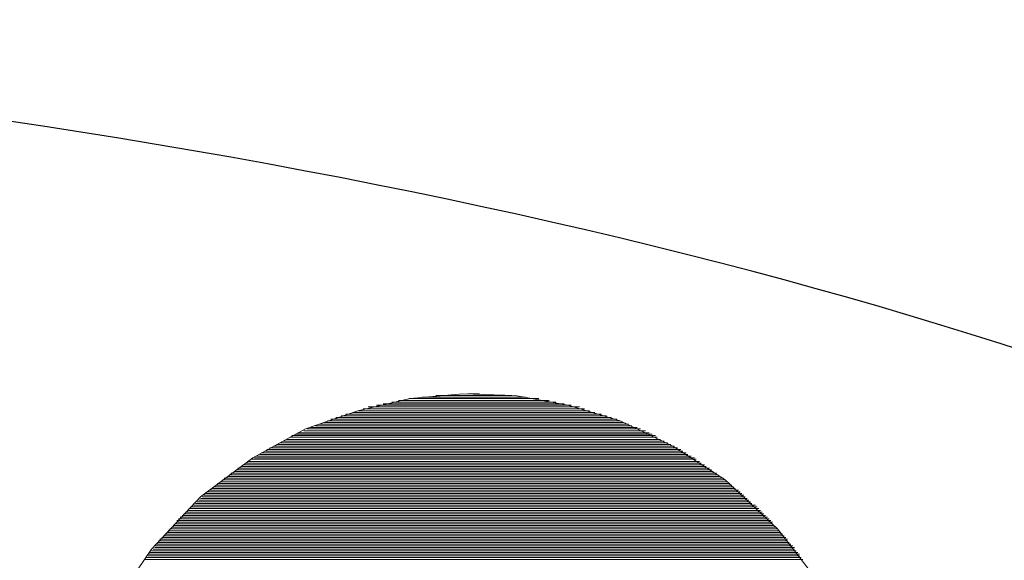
# Model space of a CAD drawing. Header units: centimetres. Extents: x 1912 to 37354, y 4932 to 6633.
# Tile 109 of 236: x 18147.171 to 18148.829, y 5583.157 to 5584.068. Entities that reach past the tile are written whole.
import ezdxf

# ---------------------------------------------------------------- set-up
doc = ezdxf.new("R2010")
doc.units = ezdxf.units.CM
doc.layers.add('$_urządzenia', color=250, linetype='Continuous')

# ---------------------------------------------------------------- blocks, each defined once
blk = doc.blocks.new('A$C46FA06C3')
at = {"layer": '$_urządzenia', "lineweight": 15}
for points in [[(1615.13, 642.324), (1614.741, 642.901), (1614.204, 643.474), (1613.631, 643.902), (1613.056, 644.216), (1612.483, 644.416), (1611.91, 644.548), (1611.335, 644.602), (1610.762, 644.584), (1610.187, 644.475), (1609.614, 644.307), (1609.038, 644.029), (1608.465, 643.661), (1607.892, 643.124), (1607.447, 642.547)], [(1611.778, 644.566), (1610.65, 644.566)], [(1610.798, 644.584), (1611.63, 644.584)], [(1611.28, 644.602), (1611.151, 644.602)], [(1612.372, 644.457), (1610.057, 644.457)], [(1610.15, 644.475), (1612.278, 644.475)], [(1612.206, 644.493), (1610.225, 644.493)], [(1610.316, 644.511), (1612.112, 644.511)], [(1612.037, 644.529), (1610.391, 644.529)], [(1610.503, 644.548), (1611.926, 644.548)], [(1612.724, 644.343), (1609.707, 644.343)], [(1609.761, 644.361), (1612.667, 644.361)], [(1612.613, 644.379), (1609.816, 644.379)], [(1609.891, 644.397), (1612.538, 644.397)], [(1612.483, 644.416), (1609.948, 644.416)], [(1610.002, 644.438), (1612.426, 644.438)], [(1613.001, 644.234), (1609.427, 644.234)], [(1609.484, 644.252), (1612.947, 644.252)], [(1612.908, 644.27), (1609.52, 644.27)], [(1609.575, 644.288), (1612.854, 644.288)], [(1612.815, 644.307), (1609.614, 644.307)], [(1609.65, 644.325), (1612.779, 644.325)], [(1609.225, 644.143), (1613.204, 644.143)], [(1613.167, 644.161), (1609.261, 644.161)], [(1609.297, 644.175), (1613.131, 644.175)], [(1613.074, 644.197), (1609.336, 644.197)], [(1609.391, 644.216), (1613.038, 644.216)], [(1609.02, 644.029), (1613.408, 644.029)], [(1613.372, 644.047), (1609.059, 644.047)], [(1609.095, 644.066), (1613.336, 644.066)], [(1613.297, 644.084), (1609.132, 644.084)], [(1609.17, 644.102), (1613.261, 644.102)], [(1613.224, 644.125), (1609.207, 644.125)], [(1608.836, 643.92), (1613.593, 643.92)], [(1613.556, 643.938), (1608.872, 643.938)], [(1608.89, 643.956), (1613.538, 643.956)], [(1613.502, 643.975), (1608.927, 643.975)], [(1608.947, 643.993), (1613.481, 643.993)], [(1613.445, 644.011), (1608.984, 644.011)], [(1608.67, 643.806), (1613.761, 643.806)], [(1613.74, 643.825), (1608.688, 643.825)], [(1608.725, 643.843), (1613.704, 643.843)], [(1613.686, 643.861), (1608.743, 643.861)], [(1608.781, 643.884), (1613.649, 643.884)], [(1613.613, 643.902), (1608.8, 643.902)], [(1608.522, 643.697), (1613.909, 643.697)], [(1613.891, 643.715), (1608.54, 643.715)], [(1608.559, 643.734), (1613.872, 643.734)], [(1613.834, 643.752), (1608.595, 643.752)], [(1608.613, 643.77), (1613.815, 643.77)], [(1613.797, 643.788), (1608.634, 643.788)], [(1614.038, 643.602), (1608.39, 643.602)], [(1608.411, 643.62), (1614.018, 643.62)], [(1613.981, 643.638), (1608.447, 643.638)], [(1608.465, 643.661), (1613.963, 643.661)], [(1613.945, 643.679), (1608.483, 643.679)], [(1614.168, 643.493), (1608.261, 643.493)], [(1608.281, 643.511), (1614.15, 643.511)], [(1614.129, 643.529), (1608.299, 643.529)], [(1608.318, 643.547), (1614.111, 643.547)], [(1614.075, 643.565), (1608.354, 643.565)], [(1608.372, 643.583), (1614.056, 643.583)], [(1614.277, 643.383), (1608.133, 643.383)], [(1608.17, 643.402), (1614.261, 643.402)], [(1614.241, 643.42), (1608.188, 643.42)], [(1608.206, 643.438), (1614.222, 643.438)], [(1614.204, 643.456), (1608.224, 643.456)], [(1608.245, 643.474), (1614.186, 643.474)], [(1614.407, 643.27), (1608.022, 643.27)], [(1608.04, 643.288), (1614.388, 643.288)], [(1614.37, 643.306), (1608.058, 643.306)], [(1608.076, 643.324), (1614.352, 643.324)], [(1614.334, 643.347), (1608.095, 643.347)], [(1608.113, 643.365), (1614.316, 643.365)], [(1614.5, 643.161), (1607.929, 643.161)], [(1614.463, 643.197), (1607.947, 643.197)], [(1607.947, 643.179), (1614.482, 643.179)], [(1607.965, 643.215), (1614.463, 643.215)], [(1614.445, 643.233), (1607.983, 643.233)], [(1608.001, 643.252), (1614.427, 643.252)], [(1607.835, 643.065), (1614.593, 643.065)], [(1614.575, 643.083), (1607.856, 643.083)], [(1607.874, 643.101), (1614.557, 643.101)], [(1614.539, 643.124), (1607.892, 643.124)], [(1607.911, 643.142), (1614.518, 643.142)], [(1607.745, 642.956), (1614.686, 642.956)], [(1614.666, 642.974), (1607.763, 642.974)], [(1614.65, 643.01), (1607.781, 643.01)], [(1607.781, 642.992), (1614.65, 642.992)], [(1607.799, 643.029), (1614.629, 643.029)], [(1614.611, 643.047), (1607.817, 643.047)], [(1607.651, 642.847), (1614.777, 642.847)], [(1614.759, 642.865), (1607.669, 642.865)], [(1607.688, 642.883), (1614.741, 642.883)], [(1607.706, 642.92), (1614.705, 642.92)], [(1614.723, 642.901), (1607.706, 642.901)], [(1614.705, 642.938), (1607.724, 642.938)], [(1614.816, 642.788), (1607.613, 642.788)], [(1607.633, 642.81), (1614.798, 642.81)], [(1614.777, 642.829), (1607.651, 642.829)]]:
    blk.add_lwpolyline(points, dxfattribs=at)
at = {"layer": '$_urządzenia'}
blk.add_ellipse((1631.988, 636.221), major_axis=(-38, 0), ratio=0.328293, dxfattribs=at)

msp = doc.modelspace()

# ---------------------------------------------------------------- block references
at = {"xscale": -0.1538463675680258, "yscale": 0.1538463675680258, "zscale": 0.1538463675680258}
msp.add_blockref('A$C46FA06C3', (18395.8153, 5484.268), dxfattribs=at)

doc.saveas('drawing.dxf')
